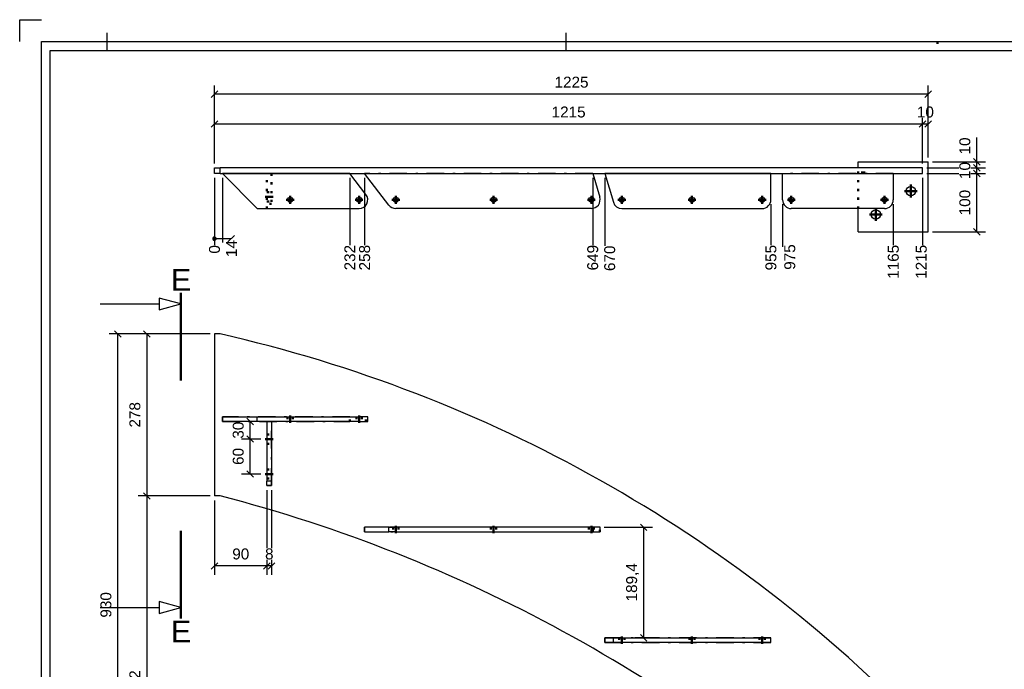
# Model space of a CAD drawing. Header units: millimetres. Extents: x -40 to 380, y -1148 to -851.
# Tile 2 of 4: x -40 to 185, y -1000 to -851. Entities that reach past the tile are written whole.
import ezdxf
from ezdxf.enums import TextEntityAlignment as Align

# ---------------------------------------------------------------- set-up
doc = ezdxf.new("R2010")
doc.units = ezdxf.units.MM
for name, pattern in [('DASHDOT', [8.5, 4, -2, 0.5, -2]), ('DOT', [2, 0.5, -1.5]), ('STRICHPUNKT2', [18.5, 10, -4, 0.5, -4]), ('STRICHPUNKT3', [35.5, 25, -5, 0.5, -5])]:
    doc.linetypes.add(name, pattern=pattern)
doc.layers.get('0').update_dxf_attribs({"linetype": 'CONTINUOUS'})
for name, color, linetype in [('DIM49', 4, 'CONTINUOUS'), ('LE_MIDDLE', 7, 'CONTINUOUS'), ('TXT_ALL', 7, 'CONTINUOUS'), ('TXT_DIM49', 2, 'CONTINUOUS')]:
    doc.layers.add(name, color=color, linetype=linetype)
doc.layers.add('LE_ALL', color=7, linetype='CONTINUOUS', lineweight=50)
doc.styles.add('ARIAL', font='arial.ttf')

# ---------------------------------------------------------------- blocks, each defined once
blk = doc.blocks.new('DINA3_00002', base_point=(372.98, -1141.49))
for p, q in [((-20.02, -858.49), (-20.02, -854.49)), ((84.98, -854.49), (84.98, -858.49)), ((-33.02, -1141.49), (-33.02, -858.49)), ((-33.02, -858.49), (372.98, -858.49))]:
    blk.add_line(p, q)
for points in [[(-40.02, -856.49), (-40.02, -851.49), (-35.02, -851.49)], [(-35.02, -1143.49), (-35.02, -856.49), (374.98, -856.49)]]:
    blk.add_lwpolyline(points)
at = {"layer": 'LE_ALL', "linetype": 'DOT'}
blk.add_line((169.98, -856.49), (169.98, -858.49), dxfattribs=at)
blk = doc.blocks.new('_ZBL0024_00001')
blk.add_blockref('DINA3_00002', (372.98, -1141.49))
blk = doc.blocks.new('_D2', base_point=(177.5, -896.21))
at = {"layer": 'DIM49', "color": 1}
for p, q in [((167.55, -886.66), (174.9, -886.66)), ((177.6, -886.66), (181, -886.66)), ((179.75, -887.41), (178.25, -885.91)), ((179, -899.99), (179, -886.66)), ((168.88, -899.99), (181, -899.99)), ((178.25, -899.24), (179.75, -900.74))]:
    blk.add_line(p, q, dxfattribs=at)
at = {"layer": 'TXT_DIM49', "style": 'ARIAL'}
blk.add_text('100', height=2.5, rotation=90.0002, dxfattribs=at).set_placement((177.5, -896.21))
blk = doc.blocks.new('_D3', base_point=(177.5, -887.91))
at = {"layer": 'DIM49', "color": 1}
for p, q in [((167.55, -885.33), (174.9, -885.33)), ((177.6, -885.33), (181, -885.33)), ((179.75, -886.08), (178.25, -884.58)), ((179, -886.66), (179, -885.33)), ((167.55, -886.66), (174.9, -886.66)), ((177.6, -886.66), (181, -886.66)), ((178.25, -885.91), (179.75, -887.41))]:
    blk.add_line(p, q, dxfattribs=at)
at = {"layer": 'TXT_DIM49', "style": 'ARIAL'}
blk.add_text('10', height=2.5, rotation=90.0002, dxfattribs=at).set_placement((177.5, -887.91))
blk = doc.blocks.new('_D4', base_point=(177.5, -882.29))
at = {"layer": 'DIM49', "color": 1}
for p, q in [((179, -891.33), (179, -878.45)), ((167.55, -885.33), (174.9, -885.33)), ((168.88, -883.99), (181, -883.99)), ((177.6, -885.33), (181, -885.33)), ((178.25, -883.24), (179.75, -884.74)), ((179.75, -886.08), (178.25, -884.58))]:
    blk.add_line(p, q, dxfattribs=at)
at = {"layer": 'TXT_DIM49', "style": 'ARIAL'}
blk.add_text('10', height=2.5, rotation=90.0002, dxfattribs=at).set_placement((177.5, -882.29))
blk = doc.blocks.new('_D5', base_point=(9.7, -905.74))
at = {"layer": 'DIM49', "color": 1}
blk.add_line((6.36, -887.66), (6.36, -902.4), dxfattribs=at)
at = {"layer": 'TXT_DIM49', "style": 'ARIAL'}
blk.add_text('14', height=2.5, rotation=90.0002, dxfattribs=at).set_placement((9.7, -905.74))
blk = doc.blocks.new('_D6', base_point=(36.79, -908.8))
at = {"layer": 'DIM49', "color": 1}
blk.add_line((35.54, -887.66), (35.54, -903.04), dxfattribs=at)
at = {"layer": 'TXT_DIM49', "style": 'ARIAL'}
blk.add_text('232', height=2.5, rotation=90.0002, dxfattribs=at).set_placement((36.79, -908.8))
blk = doc.blocks.new('_D7', base_point=(40.16, -908.8))
at = {"layer": 'DIM49', "color": 1}
blk.add_line((38.91, -887.66), (38.91, -903.04), dxfattribs=at)
at = {"layer": 'TXT_DIM49', "style": 'ARIAL'}
blk.add_text('258', height=2.5, rotation=90.0002, dxfattribs=at).set_placement((40.16, -908.8))
blk = doc.blocks.new('_D8', base_point=(92.35, -908.8))
at = {"layer": 'DIM49', "color": 1}
blk.add_line((91.1, -887.66), (91.1, -903.04), dxfattribs=at)
at = {"layer": 'TXT_DIM49', "style": 'ARIAL'}
blk.add_text('649', height=2.5, rotation=90.0002, dxfattribs=at).set_placement((92.35, -908.8))
blk = doc.blocks.new('_D9', base_point=(96.24, -908.95))
at = {"layer": 'DIM49', "color": 1}
blk.add_line((93.88, -887.66), (93.88, -903.19), dxfattribs=at)
at = {"layer": 'TXT_DIM49', "style": 'ARIAL'}
blk.add_text('670', height=2.5, rotation=90.0002, dxfattribs=at).set_placement((96.24, -908.95))
blk = doc.blocks.new('_D10', base_point=(133.13, -908.8))
at = {"layer": 'DIM49', "color": 1}
blk.add_line((131.88, -893.66), (131.88, -903.04), dxfattribs=at)
at = {"layer": 'TXT_DIM49', "style": 'ARIAL'}
blk.add_text('955', height=2.5, rotation=90.0002, dxfattribs=at).set_placement((133.13, -908.8))
blk = doc.blocks.new('_D11', base_point=(137.45, -908.66))
at = {"layer": 'DIM49', "color": 1}
blk.add_line((134.55, -893.66), (134.55, -903.4), dxfattribs=at)
at = {"layer": 'TXT_DIM49', "style": 'ARIAL'}
blk.add_text('975', height=2.5, rotation=90.0002, dxfattribs=at).set_placement((137.45, -908.66))
blk = doc.blocks.new('_D12', base_point=(161.13, -910.72))
at = {"layer": 'DIM49', "color": 1}
blk.add_line((159.88, -893.66), (159.88, -903.04), dxfattribs=at)
at = {"layer": 'TXT_DIM49', "style": 'ARIAL'}
blk.add_text('1165', height=2.5, rotation=90.0002, dxfattribs=at).set_placement((161.13, -910.72))
blk = doc.blocks.new('_D13', base_point=(167.53, -910.72))
at = {"layer": 'DIM49', "color": 1}
blk.add_line((166.55, -887.66), (166.55, -903.04), dxfattribs=at)
at = {"layer": 'TXT_DIM49', "style": 'ARIAL'}
blk.add_text('1215', height=2.5, rotation=90.0002, dxfattribs=at).set_placement((167.53, -910.72))
blk = doc.blocks.new('_D14', base_point=(5.8, -904.96))
at = {"layer": 'DIM49', "color": 1}
for p, q in [((4.55, -887.66), (4.55, -903.04)), ((4.74, -901.21), (4.36, -901.21)), ((7.64, -902.29), (9.14, -900.79)), ((4.92, -901.61), (4.19, -901.61)), ((4.9, -901.41), (4.2, -901.41)), ((4.3, -901.81), (4.8, -901.81)), ((4.55, -901.54), (8.39, -901.54))]:
    blk.add_line(p, q, dxfattribs=at)
blk.add_lwpolyline([(4.19, -901.63), (4.23, -901.73), (4.29, -901.8), (4.36, -901.86), (4.45, -901.9), (4.55, -901.91), (4.65, -901.9), (4.74, -901.86), (4.82, -901.8), (4.88, -901.73), (4.91, -901.63), (4.93, -901.54), (4.91, -901.44), (4.88, -901.35), (4.82, -901.27), (4.74, -901.21), (4.65, -901.18), (4.55, -901.16), (4.45, -901.18), (4.36, -901.21), (4.29, -901.27), (4.23, -901.35), (4.19, -901.44), (4.18, -901.54)], close=True, dxfattribs=at)
at = {"layer": 'TXT_DIM49', "style": 'ARIAL'}
blk.add_text('0', height=2.5, rotation=90.0002, dxfattribs=at).set_placement((5.8, -904.96))
blk = doc.blocks.new('_D15', base_point=(81.71, -873.83))
at = {"layer": 'DIM49', "color": 1}
for p, q in [((4.55, -884.33), (4.55, -873.33)), ((166.55, -884.33), (166.55, -873.93)), ((5.3, -874.58), (3.8, -876.08)), ((4.55, -875.33), (166.55, -875.33)), ((165.8, -876.08), (167.3, -874.58))]:
    blk.add_line(p, q, dxfattribs=at)
at = {"layer": 'TXT_DIM49', "style": 'ARIAL'}
blk.add_text('1215', height=2.5, dxfattribs=at).set_placement((81.71, -873.83))
blk = doc.blocks.new('_D16', base_point=(165.3, -873.83))
at = {"layer": 'DIM49', "color": 1}
for p, q in [((166.55, -884.33), (166.55, -873.93)), ((167.88, -882.99), (167.88, -873.93)), ((167.3, -874.58), (165.8, -876.08)), ((166.55, -875.33), (167.88, -875.33)), ((167.13, -876.08), (168.63, -874.58))]:
    blk.add_line(p, q, dxfattribs=at)
at = {"layer": 'TXT_DIM49', "style": 'ARIAL'}
blk.add_text('10', height=2.5, dxfattribs=at).set_placement((165.3, -873.83))
blk = doc.blocks.new('Plaatwerk D_ 10_00067', base_point=(152.79, -886.66))
for p, q in [((5.89, -886.66), (5.89, -885.33)), ((166.55, -885.33), (5.89, -885.33)), ((166.55, -886.66), (166.55, -885.33)), ((5.89, -886.66), (166.55, -886.66))]:
    blk.add_line(p, q)
blk.add_lwpolyline([(5.89, -886.66), (4.55, -886.66), (4.55, -885.33), (5.89, -885.33)])
at = {"layer": 'LE_ALL', "color": 3, "linetype": 'DOT'}
for p, q in [((152.79, -886.66), (152.79, -885.33)), ((153.22, -886.66), (153.22, -885.33))]:
    blk.add_line(p, q, dxfattribs=at)
at = {"layer": 'LE_MIDDLE', "color": 2, "linetype": 'DASHDOT'}
for p, q in [((35.54, -886.66), (6.36, -886.66)), ((91.1, -886.66), (38.91, -886.66)), ((131.88, -886.66), (93.88, -886.66)), ((159.88, -886.66), (134.55, -886.66))]:
    blk.add_line(p, q, dxfattribs=at)
for name, p in [('_D15', (81.71, -873.83)), ('_D16', (165.3, -873.83)), ('_D4', (177.5, -882.29)), ('_D3', (177.5, -887.91)), ('_D14', (5.8, -904.96)), ('_D5', (9.7, -905.74)), ('_D6', (36.79, -908.8)), ('_D7', (40.16, -908.8)), ('_D8', (92.35, -908.8)), ('_D9', (96.24, -908.95)), ('_D13', (167.53, -910.72)), ('_D2', (177.5, -896.21)), ('_D10', (133.13, -908.8)), ('_D11', (137.45, -908.66)), ('_D12', (161.13, -910.72))]:
    blk.add_blockref(name, p)
blk = doc.blocks.new('Plaatwerk D_ 10_00066')
blk.add_blockref('Plaatwerk D_ 10_00067', (152.79, -886.66))
blk = doc.blocks.new('Plaatwerk D_ 8_00069', base_point=(17.62, -893.59))
at = {"layer": 'LE_ALL', "color": 3, "linetype": 'DOT'}
for p, q in [((16.55, -894.66), (16.55, -886.66)), ((17.62, -886.66), (17.62, -894.66)), ((16.55, -890.93), (17.62, -890.93)), ((16.55, -893.06), (17.62, -893.06)), ((17.62, -893.59), (16.55, -893.59))]:
    blk.add_line(p, q, dxfattribs=at)
blk = doc.blocks.new('_00071', base_point=(16.15, -891.99))
at = {"layer": 'LE_ALL', "color": 1, "linetype": 'STRICHPUNKT2'}
blk.add_line((16.15, -891.99), (18.02, -891.99), dxfattribs=at)
blk.add_line((16.15, -891.99), (18.02, -891.99), dxfattribs=at)
blk = doc.blocks.new('_00070')
blk.add_blockref('_00071', (16.15, -891.99))
blk = doc.blocks.new('Plaatwerk D_ 8_00068')
for name, p in [('Plaatwerk D_ 8_00069', (17.62, -893.59)), ('_00070', (0, 0))]:
    blk.add_blockref(name, p)
blk = doc.blocks.new('_D1', base_point=(82.38, -867.01))
at = {"layer": 'DIM49', "color": 1}
for p, q in [((4.55, -884.33), (4.55, -866.51)), ((167.88, -882.99), (167.88, -866.51)), ((5.3, -867.76), (3.8, -869.26)), ((167.88, -868.51), (4.55, -868.51)), ((167.13, -869.26), (168.63, -867.76))]:
    blk.add_line(p, q, dxfattribs=at)
at = {"layer": 'TXT_DIM49', "style": 'ARIAL'}
blk.add_text('1225', height=2.5, dxfattribs=at).set_placement((82.38, -867.01))
blk = doc.blocks.new('Plaatwerk D_ 10_00073', base_point=(155.88, -897.06))
for p, q in [((151.88, -883.99), (167.88, -883.99)), ((151.88, -885.33), (151.88, -883.99))]:
    blk.add_line(p, q)
for points in [[(151.88, -899.99), (167.88, -899.99), (167.88, -883.99)], [(151.88, -899.99), (151.88, -894.66)]]:
    blk.add_lwpolyline(points)
for centre in [(163.88, -890.66), (155.88, -895.99)]:
    blk.add_circle(centre, 1.07)
at = {"layer": 'LE_ALL', "color": 3, "linetype": 'DOT'}
blk.add_line((151.88, -894.66), (151.88, -885.33), dxfattribs=at)
blk.add_blockref('_D1', (82.38, -867.01))
blk = doc.blocks.new('_00075', base_point=(155.88, -895.99))
at = {"layer": 'LE_ALL', "color": 1, "linetype": 'STRICHPUNKT2'}
for p, q in [((163.88, -890.66), (163.88, -889.19)), ((163.88, -890.66), (163.88, -889.19)), ((163.88, -890.66), (162.42, -890.66)), ((163.88, -890.66), (162.42, -890.66)), ((163.88, -890.66), (163.88, -892.13)), ((163.88, -890.66), (165.35, -890.66)), ((163.88, -890.66), (163.88, -892.13)), ((163.88, -890.66), (165.35, -890.66)), ((155.88, -895.99), (154.42, -895.99)), ((155.88, -895.99), (154.42, -895.99)), ((155.88, -895.99), (155.88, -894.53)), ((155.88, -895.99), (155.88, -894.53)), ((155.88, -895.99), (155.88, -897.46)), ((155.88, -895.99), (157.35, -895.99)), ((155.88, -895.99), (155.88, -897.46)), ((155.88, -895.99), (157.35, -895.99))]:
    blk.add_line(p, q, dxfattribs=at)
blk = doc.blocks.new('_00074')
blk.add_blockref('_00075', (155.88, -895.99))
blk = doc.blocks.new('Plaatwerk D_ 10_00072')
for name, p in [('Plaatwerk D_ 10_00073', (155.88, -897.06)), ('_00074', (0, 0))]:
    blk.add_blockref(name, p)
blk = doc.blocks.new('Plaatwerk D_ 8_00078', base_point=(157.88, -892.06))
for p, q in [((134.55, -886.66), (159.88, -886.66)), ((134.55, -892.66), (134.55, -886.66)), ((159.88, -886.66), (159.88, -892.66)), ((157.88, -894.66), (136.55, -894.66))]:
    blk.add_line(p, q)
for centre in [(136.55, -892.66), (157.88, -892.66)]:
    blk.add_circle(centre, 0.6)
for centre, start, end in [((136.55, -892.66), 180, -90), ((157.88, -892.66), -90, 0)]:
    blk.add_arc(centre, 2, start, end)
blk = doc.blocks.new('_00080', base_point=(136.55, -892.66))
at = {"layer": 'LE_ALL', "color": 1, "linetype": 'STRICHPUNKT2'}
for p, q in [((136.55, -892.66), (136.55, -891.76)), ((136.55, -892.66), (136.55, -891.76)), ((157.88, -892.66), (157.88, -891.76)), ((157.88, -892.66), (157.88, -891.76)), ((136.55, -892.66), (135.65, -892.66)), ((136.55, -892.66), (135.65, -892.66)), ((136.55, -892.66), (137.45, -892.66)), ((136.55, -892.66), (136.55, -893.56)), ((136.55, -892.66), (137.45, -892.66)), ((136.55, -892.66), (136.55, -893.56)), ((157.88, -892.66), (156.98, -892.66)), ((157.88, -892.66), (156.98, -892.66)), ((157.88, -892.66), (158.78, -892.66)), ((157.88, -892.66), (157.88, -893.56)), ((157.88, -892.66), (158.78, -892.66)), ((157.88, -892.66), (157.88, -893.56))]:
    blk.add_line(p, q, dxfattribs=at)
blk = doc.blocks.new('_00079')
blk.add_blockref('_00080', (136.55, -892.66))
blk = doc.blocks.new('Plaatwerk D_ 8_00077')
for name, p in [('Plaatwerk D_ 8_00078', (157.88, -892.06)), ('_00079', (0, 0))]:
    blk.add_blockref(name, p)
blk = doc.blocks.new('Plaatwerk D_ 8_00082', base_point=(129.28, -892.66))
blk.add_lwpolyline([(129.88, -894.66, 0.414214), (131.88, -892.66), (131.88, -886.66), (93.88, -886.66), (95.85, -893.23, 0.331485), (97.76, -894.66)], format="xyb", close=True)
for centre in [(97.76, -892.66), (113.82, -892.66), (129.88, -892.66)]:
    blk.add_circle(centre, 0.6)
blk = doc.blocks.new('_00084', base_point=(129.88, -892.66))
at = {"layer": 'LE_ALL', "color": 1, "linetype": 'STRICHPUNKT2'}
for p, q in [((97.76, -892.66), (97.76, -891.76)), ((97.76, -892.66), (97.76, -891.76)), ((113.82, -892.66), (113.82, -891.76)), ((113.82, -892.66), (113.82, -891.76)), ((129.88, -892.66), (129.88, -891.76)), ((129.88, -892.66), (129.88, -891.76)), ((97.76, -892.66), (96.86, -892.66)), ((97.76, -892.66), (96.86, -892.66)), ((97.76, -892.66), (98.66, -892.66)), ((97.76, -892.66), (97.76, -893.56)), ((97.76, -892.66), (98.66, -892.66)), ((97.76, -892.66), (97.76, -893.56)), ((113.82, -892.66), (112.92, -892.66)), ((113.82, -892.66), (112.92, -892.66)), ((113.82, -892.66), (114.72, -892.66)), ((113.82, -892.66), (113.82, -893.56)), ((113.82, -892.66), (114.72, -892.66)), ((113.82, -892.66), (113.82, -893.56)), ((129.88, -892.66), (128.98, -892.66)), ((129.88, -892.66), (128.98, -892.66)), ((129.88, -892.66), (130.78, -892.66)), ((129.88, -892.66), (129.88, -893.56)), ((129.88, -892.66), (130.78, -892.66)), ((129.88, -892.66), (129.88, -893.56))]:
    blk.add_line(p, q, dxfattribs=at)
blk = doc.blocks.new('_00083')
blk.add_blockref('_00084', (129.88, -892.66))
blk = doc.blocks.new('Plaatwerk D_ 8_00081')
for name, p in [('Plaatwerk D_ 8_00082', (129.28, -892.66)), ('_00083', (0, 0))]:
    blk.add_blockref(name, p)
blk = doc.blocks.new('Plaatwerk D_ 8_00086', base_point=(67.83, -892.66))
for p, q in [((38.91, -886.66), (91.1, -886.66)), ((44.47, -893.88), (38.91, -886.66)), ((91.1, -886.66), (92.72, -892.09)), ((90.8, -894.66), (46.05, -894.66))]:
    blk.add_line(p, q)
for centre in [(46.05, -892.66), (68.43, -892.66), (90.8, -892.66)]:
    blk.add_circle(centre, 0.6)
for centre, start, end in [((90.8, -892.66), -90, 16.6417), ((46.05, -892.66), -142.4, -90)]:
    blk.add_arc(centre, 2, start, end)
blk = doc.blocks.new('_00088', base_point=(90.8, -892.66))
at = {"layer": 'LE_ALL', "color": 1, "linetype": 'STRICHPUNKT2'}
for p, q in [((46.05, -892.66), (46.05, -891.76)), ((46.05, -892.66), (46.05, -891.76)), ((68.43, -892.66), (68.43, -891.76)), ((68.43, -892.66), (68.43, -891.76)), ((90.8, -892.66), (90.8, -891.76)), ((90.8, -892.66), (90.8, -891.76)), ((46.05, -892.66), (45.15, -892.66)), ((46.05, -892.66), (45.15, -892.66)), ((46.05, -892.66), (46.95, -892.66)), ((46.05, -892.66), (46.05, -893.56)), ((46.05, -892.66), (46.95, -892.66)), ((46.05, -892.66), (46.05, -893.56)), ((68.43, -892.66), (67.53, -892.66)), ((68.43, -892.66), (67.53, -892.66)), ((68.43, -892.66), (69.33, -892.66)), ((68.43, -892.66), (68.43, -893.56)), ((68.43, -892.66), (69.33, -892.66)), ((68.43, -892.66), (68.43, -893.56)), ((90.8, -892.66), (89.9, -892.66)), ((90.8, -892.66), (89.9, -892.66)), ((90.8, -892.66), (91.7, -892.66)), ((90.8, -892.66), (90.8, -893.56)), ((90.8, -892.66), (91.7, -892.66)), ((90.8, -892.66), (90.8, -893.56))]:
    blk.add_line(p, q, dxfattribs=at)
blk = doc.blocks.new('_00087')
blk.add_blockref('_00088', (90.8, -892.66))
blk = doc.blocks.new('Plaatwerk D_ 8_00085')
for name, p in [('Plaatwerk D_ 8_00086', (67.83, -892.66)), ('_00087', (0, 0))]:
    blk.add_blockref(name, p)
blk = doc.blocks.new('Plaatwerk D_ 8_00090', base_point=(21.29, -892.66))
blk.add_lwpolyline([(39.22, -891.44), (35.54, -886.66), (6.36, -886.66), (14.36, -894.66), (37.64, -894.66)])
for centre in [(21.89, -892.66), (37.64, -892.66)]:
    blk.add_circle(centre, 0.6)
blk.add_arc((37.64, -892.66), 2, -90, 37.6)
blk = doc.blocks.new('_00092', base_point=(37.64, -892.66))
at = {"layer": 'LE_ALL', "color": 1, "linetype": 'STRICHPUNKT2'}
for p, q in [((21.89, -892.66), (21.89, -891.76)), ((21.89, -892.66), (21.89, -891.76)), ((37.64, -892.66), (37.64, -891.76)), ((37.64, -892.66), (37.64, -891.76)), ((21.89, -892.66), (20.99, -892.66)), ((21.89, -892.66), (20.99, -892.66)), ((21.89, -892.66), (22.79, -892.66)), ((21.89, -892.66), (21.89, -893.56)), ((21.89, -892.66), (22.79, -892.66)), ((21.89, -892.66), (21.89, -893.56)), ((37.64, -892.66), (36.74, -892.66)), ((37.64, -892.66), (36.74, -892.66)), ((37.64, -892.66), (38.54, -892.66)), ((37.64, -892.66), (37.64, -893.56)), ((37.64, -892.66), (38.54, -892.66)), ((37.64, -892.66), (37.64, -893.56))]:
    blk.add_line(p, q, dxfattribs=at)
blk = doc.blocks.new('_00091')
blk.add_blockref('_00092', (37.64, -892.66))
blk = doc.blocks.new('Plaatwerk D_ 8_00089')
for name, p in [('Plaatwerk D_ 8_00090', (21.29, -892.66)), ('_00091', (0, 0))]:
    blk.add_blockref(name, p)
blk = doc.blocks.new('Trededragers_00076')
for name in ['Plaatwerk D_ 8_00089', 'Plaatwerk D_ 8_00085', 'Plaatwerk D_ 8_00081', 'Plaatwerk D_ 8_00077']:
    blk.add_blockref(name, (0, 0))
blk = doc.blocks.new('Trapboom_00065')
for name in ['Plaatwerk D_ 10_00072', 'Plaatwerk D_ 10_00066', 'Trededragers_00076', 'Plaatwerk D_ 8_00068']:
    blk.add_blockref(name, (0, 0))
blk = doc.blocks.new('BNR 14_00064')
blk.add_blockref('Trapboom_00065', (0, 0))
blk = doc.blocks.new('Breda_00063')
blk.add_blockref('BNR 14_00064', (0, 0))
blk = doc.blocks.new('_A3D0034_00062')
blk.add_blockref('Breda_00063', (0, 0))
blk = doc.blocks.new('_ANS0034_00061')
blk.add_blockref('_A3D0034_00062', (0, 0))
blk = doc.blocks.new('_D26', base_point=(177.59, -1032.61))
at = {"layer": 'DIM49', "color": 1}
for p, q in [((167.55, -1013.51), (181.09, -1013.51)), ((179.84, -1014.26), (178.34, -1012.76)), ((179.09, -1013.51), (179.09, -1045.95)), ((178.34, -1045.2), (179.84, -1046.7)), ((168.88, -1045.95), (181.09, -1045.95))]:
    blk.add_line(p, q, dxfattribs=at)
at = {"layer": 'TXT_DIM49', "style": 'ARIAL'}
blk.add_text('243', height=2.5, rotation=90.0002, dxfattribs=at).set_placement((177.59, -1032.61))
blk = doc.blocks.new('_D27', base_point=(-12.41, -944.73))
at = {"layer": 'DIM49', "color": 1}
for p, q in [((3.55, -923.33), (-12.91, -923.33)), ((-10.16, -924.08), (-11.66, -922.58)), ((-10.91, -923.33), (-10.91, -960.37)), ((-11.66, -959.62), (-10.16, -961.12)), ((3.55, -960.37), (-12.91, -960.37))]:
    blk.add_line(p, q, dxfattribs=at)
at = {"layer": 'TXT_DIM49', "style": 'ARIAL'}
blk.add_text('278', height=2.5, rotation=90.0002, dxfattribs=at).set_placement((-12.41, -944.73))
blk = doc.blocks.new('_D28', base_point=(-12.41, -1006.04))
at = {"layer": 'DIM49', "color": 1}
for p, q in [((-10.16, -961.12), (-11.66, -959.62)), ((3.55, -960.37), (-12.91, -960.37)), ((-10.91, -960.37), (-10.91, -1045.95)), ((-11.66, -1045.2), (-10.16, -1046.7)), ((150.88, -1045.95), (-12.31, -1045.95))]:
    blk.add_line(p, q, dxfattribs=at)
at = {"layer": 'TXT_DIM49', "style": 'ARIAL'}
blk.add_text('642', height=2.5, rotation=90.0002, dxfattribs=at).set_placement((-12.41, -1006.04))
blk = doc.blocks.new('_D29', base_point=(-12.41, -1048.53))
at = {"layer": 'DIM49', "color": 1}
for p, q in [((-10.16, -1046.7), (-11.66, -1045.2)), ((150.88, -1045.95), (-12.31, -1045.95)), ((150.88, -1047.28), (-12.31, -1047.28)), ((-11.66, -1046.53), (-10.16, -1048.03)), ((-10.91, -1045.95), (-10.91, -1047.28))]:
    blk.add_line(p, q, dxfattribs=at)
at = {"layer": 'TXT_DIM49', "style": 'ARIAL'}
blk.add_text('10', height=2.5, rotation=90.0002, dxfattribs=at).set_placement((-12.41, -1048.53))
blk = doc.blocks.new('Plaatwerk D_ 10_00099', base_point=(153.22, -1045.95))
for p, q in [((4.55, -923.33), (4.55, -960.37)), ((5.89, -923.33), (4.55, -923.33)), ((5.89, -960.37), (4.55, -960.37)), ((166.55, -1045.95), (166.55, -1013.51)), ((153.22, -1045.95), (153.22, -1041.4)), ((153.22, -1045.95), (166.55, -1045.95))]:
    blk.add_line(p, q)
for centre, radius, start, end in [((-65.81, -1239.26), 323.96, 44.1723, 77.2143), ((-80.33, -1293.43), 344.04, 47.3431, 75.4865), ((151.88, -1041.4), 1.33, 0, 47.3431)]:
    blk.add_arc(centre, radius, start, end)
at = {"layer": 'LE_ALL', "color": 3, "linetype": 'DOT'}
blk.add_line((35.54, -943.35), (35.54, -942.28), dxfattribs=at)
blk.add_lwpolyline([(91.1, -968.6), (91.1, -967.53)], dxfattribs=at)
at = {"layer": 'LE_MIDDLE', "color": 2, "linetype": 'DASHDOT'}
for points in [[(35.54, -942.28), (6.36, -942.28), (6.36, -943.35), (35.54, -943.35)], [(91.1, -967.53), (38.91, -967.53), (38.91, -968.6), (91.1, -968.6)]]:
    blk.add_lwpolyline(points, dxfattribs=at)
for points in [[(17.62, -943.35), (16.55, -943.35), (16.55, -958.01), (17.62, -958.01)], [(131.88, -992.78), (93.88, -992.78), (93.88, -993.85), (131.88, -993.85)], [(159.88, -1019.1), (159.88, -1018.03), (134.55, -1018.03), (134.55, -1019.1)]]:
    blk.add_lwpolyline(points, close=True, dxfattribs=at)
for name, p in [('_D27', (-12.41, -944.73)), ('_D28', (-12.41, -1006.04)), ('_D26', (177.59, -1032.61)), ('_D29', (-12.41, -1048.53))]:
    blk.add_blockref(name, p)
blk = doc.blocks.new('Plaatwerk D_ 10_00098')
blk.add_blockref('Plaatwerk D_ 10_00099', (153.22, -1045.95))
blk = doc.blocks.new('_D17', base_point=(16.13, -974.87))
at = {"layer": 'DIM49', "color": 1}
for p, q in [((16.55, -959.01), (16.55, -972.27)), ((17.62, -959.01), (17.62, -972.27)), ((16.55, -974.97), (16.55, -978.37)), ((17.62, -974.97), (17.62, -978.37)), ((17.3, -975.62), (15.8, -977.12)), ((17.62, -976.37), (16.55, -976.37)), ((16.87, -977.12), (18.37, -975.62))]:
    blk.add_line(p, q, dxfattribs=at)
at = {"layer": 'TXT_DIM49', "style": 'ARIAL'}
blk.add_text('8', height=2.5, dxfattribs=at).set_placement((16.13, -974.87))
blk = doc.blocks.new('_D18', base_point=(8.63, -974.87))
at = {"layer": 'DIM49', "color": 1}
for p, q in [((16.55, -959.01), (16.55, -972.27)), ((4.55, -961.37), (4.55, -978.37)), ((16.55, -974.97), (16.55, -978.37)), ((5.3, -975.62), (3.8, -977.12)), ((16.55, -976.37), (4.55, -976.37)), ((15.8, -977.12), (17.3, -975.62))]:
    blk.add_line(p, q, dxfattribs=at)
at = {"layer": 'TXT_DIM49', "style": 'ARIAL'}
blk.add_text('90', height=2.5, dxfattribs=at).set_placement((8.63, -974.87))
blk = doc.blocks.new('_D19', base_point=(11.23, -953.27))
at = {"layer": 'DIM49', "color": 1}
for p, q in [((15.15, -947.35), (10.73, -947.35)), ((13.48, -948.1), (11.98, -946.6)), ((12.73, -955.35), (12.73, -947.35)), ((11.98, -954.6), (13.48, -956.1)), ((15.15, -955.35), (10.73, -955.35))]:
    blk.add_line(p, q, dxfattribs=at)
at = {"layer": 'TXT_DIM49', "style": 'ARIAL'}
blk.add_text('60', height=2.5, rotation=90.0002, dxfattribs=at).set_placement((11.23, -953.27))
blk = doc.blocks.new('_D20', base_point=(11.23, -947.27))
at = {"layer": 'DIM49', "color": 1}
for p, q in [((13.48, -944.1), (11.98, -942.6)), ((12.73, -947.35), (12.73, -943.35)), ((15.15, -947.35), (10.73, -947.35)), ((11.98, -946.6), (13.48, -948.1))]:
    blk.add_line(p, q, dxfattribs=at)
at = {"layer": 'TXT_DIM49', "style": 'ARIAL'}
blk.add_text('30', height=2.5, rotation=90.0002, dxfattribs=at).set_placement((11.23, -947.27))
blk = doc.blocks.new('Plaatwerk D_ 8_00101', base_point=(16.55, -956.41))
for p, q in [((16.55, -943.35), (16.55, -956.95)), ((17.62, -943.35), (16.55, -943.35)), ((16.55, -958.01), (16.55, -956.95)), ((17.62, -956.95), (17.62, -958.01)), ((17.62, -958.01), (16.55, -958.01))]:
    blk.add_line(p, q)
blk.add_lwpolyline([(17.62, -943.35), (17.62, -956.95), (16.55, -956.95)])
at = {"layer": 'LE_ALL', "color": 3, "linetype": 'DOT'}
for p, q in [((16.55, -946.28), (17.62, -946.28)), ((16.55, -948.41), (17.62, -948.41)), ((16.55, -954.28), (17.62, -954.28)), ((16.55, -956.41), (17.62, -956.41))]:
    blk.add_line(p, q, dxfattribs=at)
for name, p in [('_D20', (11.23, -947.27)), ('_D19', (11.23, -953.27)), ('_D18', (8.63, -974.87)), ('_D17', (16.13, -974.87))]:
    blk.add_blockref(name, p)
blk = doc.blocks.new('_00103', base_point=(16.15, -955.35))
at = {"layer": 'LE_ALL', "color": 1, "linetype": 'STRICHPUNKT2'}
for p, q in [((16.15, -947.35), (18.02, -947.35)), ((16.15, -955.35), (18.02, -955.35))]:
    blk.add_line(p, q, dxfattribs=at)
blk = doc.blocks.new('_00102')
blk.add_blockref('_00103', (16.15, -955.35))
blk = doc.blocks.new('Plaatwerk D_ 8_00100')
for name, p in [('Plaatwerk D_ 8_00101', (16.55, -956.41)), ('_00102', (0, 0))]:
    blk.add_blockref(name, p)
blk = doc.blocks.new('_D21', base_point=(168.11, -1054.87))
at = {"layer": 'DIM49', "color": 1}
for p, q in [((166.55, -1046.95), (166.55, -1058.37)), ((163.88, -1048.68), (163.88, -1058.37)), ((171.95, -1056.37), (157.88, -1056.37)), ((163.13, -1057.12), (164.63, -1055.62)), ((167.3, -1055.62), (165.8, -1057.12))]:
    blk.add_line(p, q, dxfattribs=at)
at = {"layer": 'TXT_DIM49', "style": 'ARIAL'}
blk.add_text('20', height=2.5, dxfattribs=at).set_placement((168.11, -1054.87))
blk = doc.blocks.new('_D22', base_point=(157.96, -1054.87))
at = {"layer": 'DIM49', "color": 1}
for p, q in [((155.88, -1048.68), (155.88, -1058.37)), ((163.88, -1048.68), (163.88, -1058.37)), ((156.63, -1055.62), (155.13, -1057.12)), ((163.88, -1056.37), (155.88, -1056.37)), ((163.13, -1057.12), (164.63, -1055.62))]:
    blk.add_line(p, q, dxfattribs=at)
at = {"layer": 'TXT_DIM49', "style": 'ARIAL'}
blk.add_text('60', height=2.5, dxfattribs=at).set_placement((157.96, -1054.87))
blk = doc.blocks.new('_D23', base_point=(147.78, -1054.87))
at = {"layer": 'DIM49', "color": 1}
for p, q in [((153.22, -1046.95), (153.22, -1058.37)), ((155.88, -1048.68), (155.88, -1058.37)), ((161.88, -1056.37), (147.78, -1056.37)), ((152.47, -1057.12), (153.97, -1055.62)), ((156.63, -1055.62), (155.13, -1057.12))]:
    blk.add_line(p, q, dxfattribs=at)
at = {"layer": 'TXT_DIM49', "style": 'ARIAL'}
blk.add_text('20', height=2.5, dxfattribs=at).set_placement((147.78, -1054.87))
blk = doc.blocks.new('_D24', base_point=(-19.04, -988.18))
at = {"layer": 'DIM49', "color": 1}
for p, q in [((3.55, -923.33), (-19.54, -923.33)), ((-16.79, -924.08), (-18.29, -922.58)), ((-17.54, -1047.28), (-17.54, -923.33)), ((150.88, -1047.28), (-19.54, -1047.28)), ((-18.29, -1046.53), (-16.79, -1048.03))]:
    blk.add_line(p, q, dxfattribs=at)
at = {"layer": 'TXT_DIM49', "style": 'ARIAL'}
blk.add_text('930', height=2.5, rotation=90.0002, dxfattribs=at).set_placement((-19.04, -988.18))
blk = doc.blocks.new('Plaatwerk D_ 10_00105', base_point=(156.95, -1047.28))
blk.add_lwpolyline([(167.88, -1045.95), (167.88, -1047.28), (151.88, -1047.28), (151.88, -1045.95)], close=True)
at = {"layer": 'LE_ALL', "color": 3, "linetype": 'DOT'}
for p, q in [((154.82, -1047.28), (154.82, -1045.95)), ((156.95, -1047.28), (156.95, -1045.95)), ((162.82, -1045.95), (162.82, -1047.28)), ((164.95, -1045.95), (164.95, -1047.28))]:
    blk.add_line(p, q, dxfattribs=at)
for name, p in [('_D24', (-19.04, -988.18)), ('_D23', (147.78, -1054.87)), ('_D21', (168.11, -1054.87)), ('_D22', (157.96, -1054.87))]:
    blk.add_blockref(name, p)
blk = doc.blocks.new('_00107', base_point=(155.88, -1047.68))
at = {"layer": 'LE_ALL', "color": 1, "linetype": 'STRICHPUNKT2'}
for p, q in [((155.88, -1047.68), (155.88, -1045.55)), ((163.88, -1045.55), (163.88, -1047.68))]:
    blk.add_line(p, q, dxfattribs=at)
blk = doc.blocks.new('_00106')
blk.add_blockref('_00107', (155.88, -1047.68))
blk = doc.blocks.new('Plaatwerk D_ 10_00104')
for name, p in [('Plaatwerk D_ 10_00105', (156.95, -1047.28)), ('_00106', (0, 0))]:
    blk.add_blockref(name, p)
blk = doc.blocks.new('Plaatwerk D_ 8_00110', base_point=(135.95, -1018.03))
for p, q in [((136.55, -1019.1), (136.55, -1018.03)), ((157.88, -1018.03), (159.88, -1018.03)), ((159.88, -1019.1), (159.88, -1018.03)), ((136.55, -1019.1), (134.55, -1019.1)), ((159.88, -1019.1), (157.88, -1019.1))]:
    blk.add_line(p, q)
for points in [[(134.55, -1019.1), (134.55, -1018.03), (136.55, -1018.03)], [(136.55, -1019.1), (157.88, -1019.1), (157.88, -1018.03), (136.55, -1018.03)]]:
    blk.add_lwpolyline(points)
at = {"layer": 'LE_ALL', "color": 3, "linetype": 'DOT'}
for p, q in [((135.95, -1018.03), (135.95, -1019.1)), ((137.15, -1018.03), (137.15, -1019.1)), ((157.28, -1018.03), (157.28, -1019.1)), ((158.48, -1018.03), (158.48, -1019.1))]:
    blk.add_line(p, q, dxfattribs=at)
blk = doc.blocks.new('_00112', base_point=(136.55, -1017.73))
at = {"layer": 'LE_ALL', "color": 1, "linetype": 'STRICHPUNKT2'}
for p, q in [((136.55, -1017.73), (136.55, -1019.4)), ((157.88, -1017.73), (157.88, -1019.4))]:
    blk.add_line(p, q, dxfattribs=at)
blk = doc.blocks.new('_00111')
blk.add_blockref('_00112', (136.55, -1017.73))
blk = doc.blocks.new('Plaatwerk D_ 8_00109')
for name, p in [('Plaatwerk D_ 8_00110', (135.95, -1018.03)), ('_00111', (0, 0))]:
    blk.add_blockref(name, p)
blk = doc.blocks.new('Plaatwerk D_ 8_00114', base_point=(97.16, -992.78))
for p, q in [((95.85, -992.78), (97.76, -992.78)), ((95.85, -993.85), (95.85, -992.78)), ((131.88, -993.85), (131.88, -992.78))]:
    blk.add_line(p, q)
for points in [[(97.76, -993.85), (95.85, -993.85), (93.88, -993.85), (93.88, -992.78), (95.85, -992.78)], [(131.88, -993.85), (129.88, -993.85), (97.76, -993.85), (97.76, -992.78), (129.88, -992.78)], [(129.88, -993.85), (129.88, -992.78), (131.88, -992.78)]]:
    blk.add_lwpolyline(points)
at = {"layer": 'LE_ALL', "color": 3, "linetype": 'DOT'}
for p, q in [((97.16, -992.78), (97.16, -993.85)), ((98.36, -992.78), (98.36, -993.85)), ((113.22, -992.78), (113.22, -993.85)), ((114.42, -992.78), (114.42, -993.85)), ((129.28, -992.78), (129.28, -993.85)), ((130.48, -992.78), (130.48, -993.85))]:
    blk.add_line(p, q, dxfattribs=at)
blk = doc.blocks.new('_00116', base_point=(129.88, -992.48))
at = {"layer": 'LE_ALL', "color": 1, "linetype": 'STRICHPUNKT2'}
for p, q in [((97.76, -992.48), (97.76, -994.15)), ((113.82, -992.48), (113.82, -994.15)), ((129.88, -992.48), (129.88, -994.15))]:
    blk.add_line(p, q, dxfattribs=at)
blk = doc.blocks.new('_00115')
blk.add_blockref('_00116', (129.88, -992.48))
blk = doc.blocks.new('Plaatwerk D_ 8_00113')
for name, p in [('Plaatwerk D_ 8_00114', (97.16, -992.78)), ('_00115', (0, 0))]:
    blk.add_blockref(name, p)
blk = doc.blocks.new('_D25', base_point=(101.26, -984.47))
at = {"layer": 'DIM49', "color": 1}
for p, q in [((93.72, -967.53), (104.76, -967.53)), ((103.51, -968.28), (102.01, -966.78)), ((102.76, -967.53), (102.76, -992.78)), ((103.63, -992.78), (100.76, -992.78)), ((102.01, -992.03), (103.51, -993.53))]:
    blk.add_line(p, q, dxfattribs=at)
at = {"layer": 'TXT_DIM49', "style": 'ARIAL'}
blk.add_text('189,4', height=2.5, rotation=90.0002, dxfattribs=at).set_placement((101.26, -984.47))
blk = doc.blocks.new('Plaatwerk D_ 8_00118', base_point=(91.1, -968.6))
for p, q in [((38.91, -968.6), (38.91, -967.53)), ((44.47, -967.53), (38.91, -967.53)), ((38.91, -968.6), (44.47, -968.6)), ((46.05, -968.6), (44.47, -968.6)), ((46.05, -968.6), (46.05, -967.53)), ((92.8, -967.53), (90.8, -967.53)), ((90.8, -968.6), (92.8, -968.6)), ((92.8, -968.6), (92.8, -967.53))]:
    blk.add_line(p, q)
for points in [[(44.47, -968.6), (44.47, -967.53), (46.05, -967.53)], [(46.05, -968.6), (90.8, -968.6), (90.8, -967.53), (46.05, -967.53)]]:
    blk.add_lwpolyline(points)
at = {"layer": 'LE_ALL', "color": 3, "linetype": 'DOT'}
for p, q in [((45.45, -967.53), (45.45, -968.6)), ((46.65, -967.53), (46.65, -968.6)), ((67.83, -967.53), (67.83, -968.6)), ((69.03, -967.53), (69.03, -968.6)), ((90.2, -967.53), (90.2, -968.6)), ((91.1, -968.6), (91.1, -967.53)), ((91.4, -967.53), (91.4, -968.6)), ((92.72, -968.6), (92.72, -967.53))]:
    blk.add_line(p, q, dxfattribs=at)
blk.add_blockref('_D25', (101.26, -984.47))
blk = doc.blocks.new('_00120', base_point=(90.8, -967.23))
at = {"layer": 'LE_ALL', "color": 1, "linetype": 'STRICHPUNKT2'}
for p, q in [((46.05, -967.23), (46.05, -968.9)), ((68.43, -967.23), (68.43, -968.9)), ((90.8, -967.23), (90.8, -968.9))]:
    blk.add_line(p, q, dxfattribs=at)
blk = doc.blocks.new('_00119')
blk.add_blockref('_00120', (90.8, -967.23))
blk = doc.blocks.new('Plaatwerk D_ 8_00117')
for name, p in [('Plaatwerk D_ 8_00118', (91.1, -968.6)), ('_00119', (0, 0))]:
    blk.add_blockref(name, p)
blk = doc.blocks.new('Plaatwerk D_ 8_00122', base_point=(39.22, -943.35))
for p, q in [((6.36, -942.28), (14.36, -942.28)), ((6.36, -943.35), (6.36, -942.28)), ((14.36, -943.35), (6.36, -943.35)), ((39.64, -942.28), (37.64, -942.28)), ((37.64, -943.35), (37.64, -942.28))]:
    blk.add_line(p, q)
for points in [[(37.64, -943.35), (14.36, -943.35), (14.36, -942.28), (37.64, -942.28)], [(37.64, -943.35), (39.64, -943.35), (39.64, -942.28)]]:
    blk.add_lwpolyline(points)
at = {"layer": 'LE_ALL', "color": 3, "linetype": 'DOT'}
for p, q in [((21.29, -942.28), (21.29, -943.35)), ((22.49, -942.28), (22.49, -943.35)), ((35.54, -943.35), (35.54, -942.28)), ((37.04, -942.28), (37.04, -943.35)), ((38.24, -942.28), (38.24, -943.35)), ((39.22, -943.35), (39.22, -942.28))]:
    blk.add_line(p, q, dxfattribs=at)
blk = doc.blocks.new('_00124', base_point=(37.64, -941.98))
at = {"layer": 'LE_ALL', "color": 1, "linetype": 'STRICHPUNKT2'}
for p, q in [((21.89, -941.98), (21.89, -943.65)), ((37.64, -941.98), (37.64, -943.65))]:
    blk.add_line(p, q, dxfattribs=at)
blk = doc.blocks.new('_00123')
blk.add_blockref('_00124', (37.64, -941.98))
blk = doc.blocks.new('Plaatwerk D_ 8_00121')
for name, p in [('Plaatwerk D_ 8_00122', (39.22, -943.35)), ('_00123', (0, 0))]:
    blk.add_blockref(name, p)
blk = doc.blocks.new('Trededragers_00108')
for name in ['Plaatwerk D_ 8_00121', 'Plaatwerk D_ 8_00117', 'Plaatwerk D_ 8_00113', 'Plaatwerk D_ 8_00109']:
    blk.add_blockref(name, (0, 0))
blk = doc.blocks.new('Trapboom_00097')
for name in ['Plaatwerk D_ 10_00104', 'Plaatwerk D_ 10_00098', 'Plaatwerk D_ 8_00100', 'Trededragers_00108']:
    blk.add_blockref(name, (0, 0))
blk = doc.blocks.new('BNR 14_00096')
blk.add_blockref('Trapboom_00097', (0, 0))
blk = doc.blocks.new('Breda_00095')
blk.add_blockref('BNR 14_00096', (0, 0))
blk = doc.blocks.new('AKPFEIL_00129', base_point=(-3.13, -985.86))
blk.add_line((-21.63, -985.86), (-8.13, -985.86))
blk.add_lwpolyline([(-3.13, -985.86), (-8.13, -984.52), (-8.13, -987.2)], close=True)
blk = doc.blocks.new('3DFIGCON_00128')
blk.add_blockref('AKPFEIL_00129', (-3.13, -985.86))
blk = doc.blocks.new('AKPFEIL_00131', base_point=(-3.13, -916.46))
blk.add_line((-21.63, -916.46), (-8.13, -916.46))
blk.add_lwpolyline([(-3.13, -916.46), (-8.13, -915.12), (-8.13, -917.8)], close=True)
blk = doc.blocks.new('3DFIGCON_00130')
blk.add_blockref('AKPFEIL_00131', (-3.13, -916.46))
blk = doc.blocks.new('TFIELD_00134', base_point=(-5.43, -991.36))
at = {"layer": 'TXT_ALL', "color": 1, "style": 'ARIAL'}
blk.add_text('E', height=5, dxfattribs=at).set_placement((-5.43, -991.36), align=Align.MIDDLE_LEFT)
blk = doc.blocks.new('FLEX_00133', base_point=(-3.13, -991.36))
blk.add_blockref('TFIELD_00134', (-5.43, -991.36))
blk = doc.blocks.new('3DFIGCON_00132')
blk.add_blockref('FLEX_00133', (-3.13, -991.36))
blk = doc.blocks.new('TFIELD_00137', base_point=(-5.43, -910.96))
at = {"layer": 'TXT_ALL', "color": 1, "style": 'ARIAL'}
blk.add_text('E', height=5, dxfattribs=at).set_placement((-5.43, -910.96), align=Align.MIDDLE_LEFT)
blk = doc.blocks.new('FLEX_00136', base_point=(-3.13, -910.96))
blk.add_blockref('TFIELD_00137', (-5.43, -910.96))
blk = doc.blocks.new('3DFIGCON_00135')
blk.add_blockref('FLEX_00136', (-3.13, -910.96))
blk = doc.blocks.new('_00127', base_point=(-3.13, -988.36))
at = {"layer": 'LE_ALL', "color": 4, "linetype": 'STRICHPUNKT3'}
for p, q in [((-3.13, -913.96), (-3.13, -933.96)), ((-3.13, -988.36), (-3.13, -968.36))]:
    blk.add_line(p, q, dxfattribs=at)
for name in ['3DFIGCON_00135', '3DFIGCON_00130', '3DFIGCON_00128', '3DFIGCON_00132']:
    blk.add_blockref(name, (0, 0))
blk = doc.blocks.new('_00126')
blk.add_blockref('_00127', (-3.13, -988.36))
blk = doc.blocks.new('_00125')
blk.add_blockref('_00126', (0, 0))
blk = doc.blocks.new('_A3D0035_00094')
for name in ['_00125', 'Breda_00095']:
    blk.add_blockref(name, (0, 0))
blk = doc.blocks.new('_ANS0035_00093')
blk.add_blockref('_A3D0035_00094', (0, 0))

msp = doc.modelspace()

# ---------------------------------------------------------------- block references
for name in ['_ZBL0024_00001', '_ANS0034_00061', '_ANS0035_00093']:
    msp.add_blockref(name, (0, 0))

doc.saveas('drawing.dxf')
